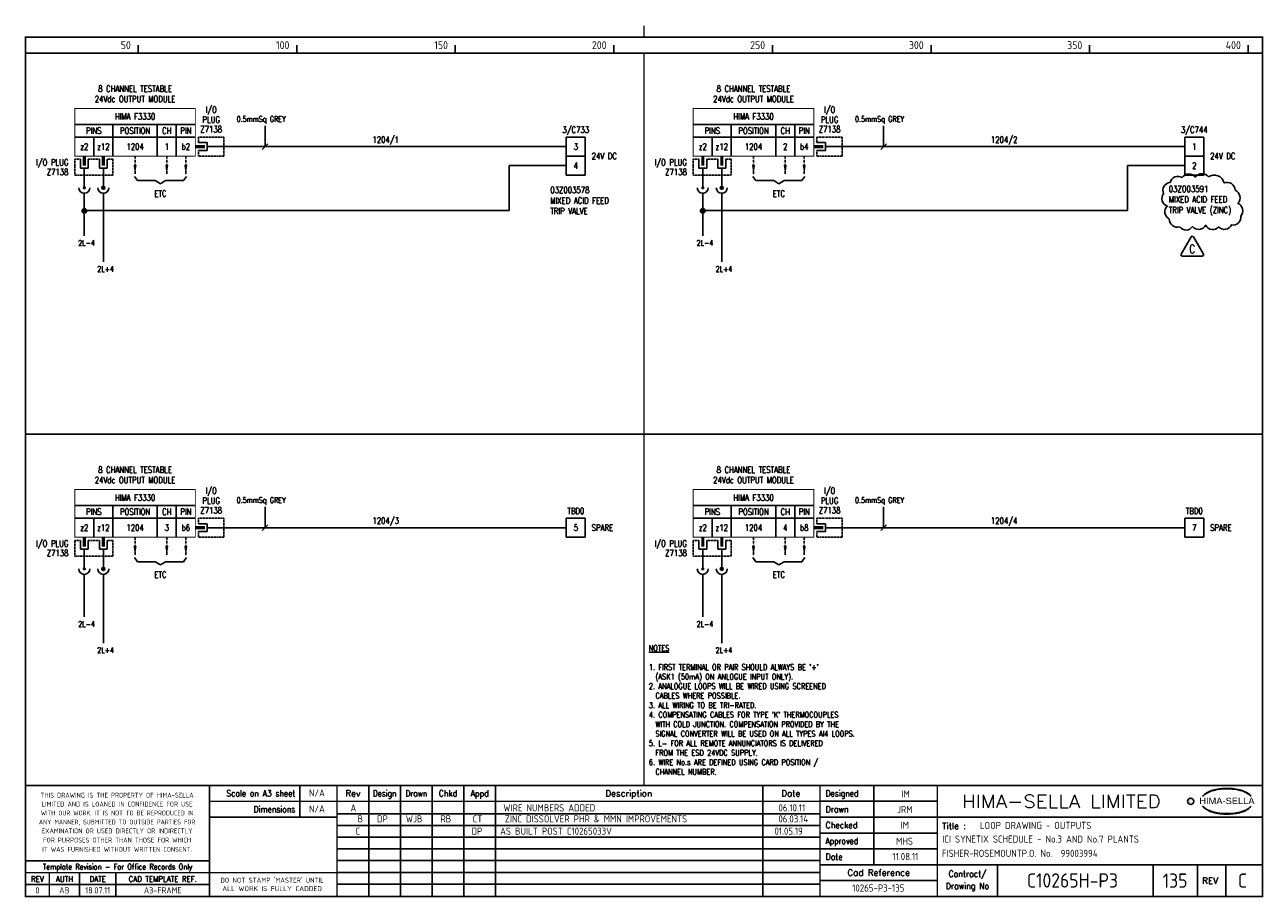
# Model space of a CAD drawing. Extents: x 14 to 405, y 0 to 275.
import ezdxf
from ezdxf.enums import TextEntityAlignment as Align

# ---------------------------------------------------------------- set-up
doc = ezdxf.new("R2010")
doc.units = 0
doc.header["$LTSCALE"] = 0.25
doc.header["$MEASUREMENT"] = 0
doc.linetypes.add('HIDDEN2', pattern=[4.7625, 3.175, -1.5875])
doc.layers.get('0').update_dxf_attribs({"color": 41, "linetype": 'CONTINUOUS'})
for name, color, linetype in [('00-DRG_FRAME', 12, 'CONTINUOUS'), ('01-DRAW', 7, 'CONTINUOUS'), ('02-TEXT', 2, 'CONTINUOUS'), ('051-TEXT', 2, 'CONTINUOUS'), ('117', 7, 'CONTINUOUS'), ('DIM', 3, 'CONTINUOUS'), ('LAB', 2, 'CONTINUOUS'), ('RACK', 2, 'CONTINUOUS'), ('SLOT', 2, 'CONTINUOUS'), ('SNA', 2, 'CONTINUOUS'), ('TEXT', 2, 'CONTINUOUS'), ('TPOL', 3, 'CONTINUOUS'), ('XR_FUNCTION', 2, 'CONTINUOUS'), ('XR_MAIN', 2, 'CONTINUOUS')]:
    doc.layers.add(name, color=color, linetype=linetype)
doc.styles.add('ARIAL', font='ARIAL.TTF', dxfattribs={"height": 2.5})
doc.styles.add('CROSSREF', font='romans.shx', dxfattribs={"width": 0.8, "height": 2})
doc.styles.add('FUNCTION', font='ROMANS.shx', dxfattribs={"width": 0.8, "height": 2.5})
doc.styles.add('ISO', font='iso.shx')
doc.styles.add('PINS', font='ROMANS.shx', dxfattribs={"width": 0.8, "height": 2.5})
doc.styles.add('RACK', font='ROMANS.shx', dxfattribs={"width": 0.8, "height": 2.5})
doc.styles.add('ROMAND', font='ROMAND')
doc.styles.add('romans', font='romans.shx', dxfattribs={"width": 0.8, "height": 2.5})
doc.styles.add('SLOT', font='romans.shx', dxfattribs={"width": 0.8, "height": 2})
doc.styles.add('SYMBOL', font='ROMANS.shx', dxfattribs={"width": 0.8, "height": 20})

# ---------------------------------------------------------------- blocks, each defined once
blk = doc.blocks.new('A3-REVA')
at = {"layer": '051-TEXT', "style": 'ISO'}
for tag, p in [('DESIGNED', (292.01, 31.7)), ('A', (117.73, 27.28)), ('DES', (127.73, 27.28)), ('DRN', (137.73, 27.28)), ('CHKD', (147.73, 27.28)), ('APPD', (157.73, 27.28)), ('DATE', (256, 27.28)), ('DRAWN', (291.72, 26.77)), ('CHECKED', (291.72, 21.89)), ('APPD', (291.65, 16.79)), ('DATE', (291.92, 11.96))]:
    blk.add_attdef(tag, text='', height=2.25, dxfattribs=at).set_placement(p, align=Align.CENTER)
blk.add_attdef('DESCRIPTION', (165.03, 27.28), '', height=2.25, dxfattribs=at)
blk = doc.blocks.new('A3-REVB')
at = {"layer": '051-TEXT', "style": 'ISO'}
for tag, p in [('A', (124.85, -20.36)), ('DES', (134.85, -20.36)), ('DRN', (144.85, -20.36)), ('CHKD', (154.85, -20.36)), ('APPD', (164.85, -20.36)), ('DATE', (263.12, -20.36))]:
    blk.add_attdef(tag, text='', height=2.25, dxfattribs=at).set_placement(p, align=Align.CENTER)
blk.add_attdef('DESCRIPTION', (172.15, -20.36), '', height=2.25, dxfattribs=at)
blk = doc.blocks.new('A3-TITLE')
at = {"layer": '051-TEXT', "style": 'ISO'}
blk.add_attdef('TITLE_1', (315.46, 21.78), '', height=2.25, dxfattribs=at)
for tag, p in [('DRGNO', (376.96, 3.24)), ('REV.', (398.2, 3.24))]:
    blk.add_attdef(tag, text='', height=4.5, dxfattribs=at).set_placement(p, align=Align.CENTER)
blk = doc.blocks.new('A3-CONTRACT')
at = {"layer": '051-TEXT', "color": 41, "style": 'ISO'}
for tag, height, p in [('SCALE', 2.25, (106.71, 31.82)), ('DIMS', 2.25, (106.71, 26.8)), ('CAD-REF', 2.25, (283.73, 1.84)), ('CONTRACT', 4.5, (344.94, 3.1))]:
    blk.add_attdef(tag, text='', height=height, dxfattribs=at).set_placement(p, align=Align.CENTER)
for tag, p in [('TITLE_2', (303.86, 17.28)), ('TITLE_3', (303.79, 12.78))]:
    blk.add_attdef(tag, p, '', height=2.25, dxfattribs=at)
blk = doc.blocks.new('DOT')
for radius in [0.75, 0.65, 0.55, 0.45, 0.35, 0.25, 0.15, 0.05]:
    blk.add_circle((0, 0), radius)
blk = doc.blocks.new('F3330-01')
for p, q in [((-38, 7), (0, 7)), ((-26, 7), (-26, -3)), ((-12, 7), (-12, -3)), ((-6, 7), (-6, -3)), ((-38, 3), (0, 3)), ((-32, 3), (-32, -3)), ((1, 1.25), (3.75, 1.25)), ((3.75, 1.25), (3.75, -1.25)), ((3.75, 0), (9, 0)), ((3.75, -1.25), (1, -1.25)), ((-36.25, -4), (-36.25, -6.75)), ((-36.25, -6.75), (-33.75, -6.75)), ((-35, -6.75), (-35, -9)), ((-33.75, -6.75), (-33.75, -4)), ((-30.25, -4), (-30.25, -6.75)), ((-30.25, -6.75), (-27.75, -6.75)), ((-29, -6.75), (-29, -9)), ((-27.75, -6.75), (-27.75, -4))]:
    blk.add_line(p, q)
at = {"const_width": 0.3}
blk.add_lwpolyline([(0, -3), (-38, -3), (-38, 12), (0, 12)], close=True, dxfattribs=at)
blk.add_lwpolyline([(3, 0, 1, 1, 0), (0, 0, 0.5, 0.5, 0)], format="xyseb")
at = {"color": 3, "linetype": 'HIDDEN2', "ltscale": 0.4}
for points in [[(1, 1.25), (1, 3), (9, 3), (9, -3), (1, -3), (1, -1.25)], [(-36.25, -4), (-38, -4), (-38, -9), (-26, -9), (-26, -4), (-27.75, -4)], [(-30.25, -4), (-33.75, -4)]]:
    blk.add_lwpolyline(points, dxfattribs=at)
at = {"const_width": 1}
for points in [[(-35, -6), (-35, -3)], [(-29, -6), (-29, -3)]]:
    blk.add_lwpolyline(points, dxfattribs=at)
at = {"layer": 'LAB', "style": 'PINS', "width": 0.8, "flags": 1}
blk.add_attdef('LAB1', text='', height=1.5, dxfattribs=at).set_placement((-41, -1), align=Align.RIGHT)
at = {"layer": 'RACK', "style": 'RACK', "width": 0.8}
blk.add_attdef('SLOT', text='', height=2, dxfattribs=at).set_placement((-19, 0), align=Align.MIDDLE)
at = {"layer": 'SLOT', "style": 'SLOT', "width": 0.8}
blk.add_attdef('ADD1', text='', height=2, dxfattribs=at).set_placement((-9, 0), align=Align.MIDDLE)
at = {"layer": 'SNA', "style": 'SYMBOL', "width": 0.8, "flags": 1}
blk.add_attdef('SNA', text='', height=1.5, dxfattribs=at).set_placement((-41, 5), align=Align.RIGHT)
at = {"layer": 'TEXT', "style": 'romans', "width": 0.8}
for s, p in [('24Vdc OUTPUT MODULE', (-19, 14)), ('8 CHANNEL TESTABLE', (-19, 17.25))]:
    blk.add_text(s, height=2, dxfattribs=at).set_placement(p, align=Align.CENTER)
for s, p in [('I/O', (5, 11.5)), ('HIMA F3330', (-19, 9.5)), ('PLUG', (5, 8.5)), ('PINS', (-32, 5)), ('POSITION', (-19, 5)), ('CH', (-9, 5)), ('PIN', (-3, 5)), ('Z7138', (5, 5.5)), ('z2', (-35, 0)), ('z12', (-29, 0)), ('b2', (-3, 0))]:
    blk.add_text(s, height=2, dxfattribs=at).set_placement(p, align=Align.MIDDLE)
for s, p in [('I/O PLUG', (-40, -5)), ('Z7138', (-40, -8))]:
    blk.add_text(s, height=2, dxfattribs=at).set_placement(p, align=Align.MIDDLE_RIGHT)
at = {"layer": 'TPOL', "color": 2, "style": 'PINS', "width": 0.8}
blk.add_attdef('CN1', text='', height=2, dxfattribs=at).set_placement((-3, 0), align=Align.MIDDLE)
at = {"layer": 'TPOL', "style": 'PINS', "width": 0.8, "flags": 1}
blk.add_attdef('CN2', text='', height=1, dxfattribs=at).set_placement((9, 0), align=Align.MIDDLE_RIGHT)
for tag, p in [('CN3', (-35, -9)), ('CN4', (-29, -9))]:
    blk.add_attdef(tag, text='', height=1, dxfattribs=at).set_placement(p, align=Align.BOTTOM_CENTER)
at = {"layer": 'XR_FUNCTION', "style": 'FUNCTION', "width": 0.8, "flags": 1}
blk.add_attdef('XR_FUNCTION', text='', height=1.5, dxfattribs=at).set_placement((-41, 7), align=Align.RIGHT)
at = {"layer": 'XR_MAIN', "style": 'CROSSREF', "width": 0.8, "flags": 1}
blk.add_attdef('XR_MAIN', text='', height=1.5, dxfattribs=at).set_placement((-41, 1), align=Align.RIGHT)
blk = doc.blocks.new('F3330-02')
for p, q in [((-38, 7), (0, 7)), ((-26, 7), (-26, -3)), ((-12, 7), (-12, -3)), ((-6, 7), (-6, -3)), ((-38, 3), (0, 3)), ((-32, 3), (-32, -3)), ((1, 1.25), (3.75, 1.25)), ((3.75, 1.25), (3.75, -1.25)), ((3.75, 0), (9, 0)), ((3.75, -1.25), (1, -1.25)), ((-36.25, -4), (-36.25, -6.75)), ((-36.25, -6.75), (-33.75, -6.75)), ((-35, -6.75), (-35, -9)), ((-33.75, -6.75), (-33.75, -4)), ((-30.25, -4), (-30.25, -6.75)), ((-30.25, -6.75), (-27.75, -6.75)), ((-29, -6.75), (-29, -9)), ((-27.75, -6.75), (-27.75, -4))]:
    blk.add_line(p, q)
at = {"const_width": 0.3}
blk.add_lwpolyline([(0, -3), (-38, -3), (-38, 12), (0, 12)], close=True, dxfattribs=at)
blk.add_lwpolyline([(3, 0, 1, 1, 0), (0, 0, 0.5, 0.5, 0)], format="xyseb")
at = {"color": 3, "linetype": 'HIDDEN2', "ltscale": 0.4}
for points in [[(1, 1.25), (1, 3), (9, 3), (9, -3), (1, -3), (1, -1.25)], [(-36.25, -4), (-38, -4), (-38, -9), (-26, -9), (-26, -4), (-27.75, -4)], [(-30.25, -4), (-33.75, -4)]]:
    blk.add_lwpolyline(points, dxfattribs=at)
at = {"const_width": 1}
for points in [[(-35, -6), (-35, -3)], [(-29, -6), (-29, -3)]]:
    blk.add_lwpolyline(points, dxfattribs=at)
at = {"layer": 'LAB', "style": 'PINS', "width": 0.8, "flags": 1}
blk.add_attdef('LAB1', text='', height=1.5, dxfattribs=at).set_placement((-41, -1), align=Align.RIGHT)
at = {"layer": 'RACK', "style": 'RACK', "width": 0.8}
blk.add_attdef('SLOT', text='', height=2, dxfattribs=at).set_placement((-19, 0), align=Align.MIDDLE)
at = {"layer": 'SLOT', "style": 'SLOT', "width": 0.8}
blk.add_attdef('ADD1', text='', height=2, dxfattribs=at).set_placement((-9, 0), align=Align.MIDDLE)
at = {"layer": 'SNA', "style": 'SYMBOL', "width": 0.8, "flags": 1}
blk.add_attdef('SNA', text='', height=1.5, dxfattribs=at).set_placement((-41, 5), align=Align.RIGHT)
at = {"layer": 'TEXT', "style": 'romans', "width": 0.8}
for s, p in [('24Vdc OUTPUT MODULE', (-19, 14)), ('8 CHANNEL TESTABLE', (-19, 17.25))]:
    blk.add_text(s, height=2, dxfattribs=at).set_placement(p, align=Align.CENTER)
for s, p in [('I/O', (5, 11.5)), ('HIMA F3330', (-19, 9.5)), ('PLUG', (5, 8.5)), ('PINS', (-32, 5)), ('POSITION', (-19, 5)), ('CH', (-9, 5)), ('PIN', (-3, 5)), ('Z7138', (5, 5.5)), ('z2', (-35, 0)), ('z12', (-29, 0)), ('b4', (-3, 0))]:
    blk.add_text(s, height=2, dxfattribs=at).set_placement(p, align=Align.MIDDLE)
for s, p in [('I/O PLUG', (-40, -5)), ('Z7138', (-40, -8))]:
    blk.add_text(s, height=2, dxfattribs=at).set_placement(p, align=Align.MIDDLE_RIGHT)
at = {"layer": 'TPOL', "color": 2, "style": 'PINS', "width": 0.8}
blk.add_attdef('CN1', text='', height=2, dxfattribs=at).set_placement((-3, 0), align=Align.MIDDLE)
at = {"layer": 'TPOL', "style": 'PINS', "width": 0.8, "flags": 1}
blk.add_attdef('CN2', text='', height=1, dxfattribs=at).set_placement((9, 0), align=Align.MIDDLE_RIGHT)
for tag, p in [('CN3', (-35, -9)), ('CN4', (-29, -9))]:
    blk.add_attdef(tag, text='', height=1, dxfattribs=at).set_placement(p, align=Align.BOTTOM_CENTER)
at = {"layer": 'XR_FUNCTION', "style": 'FUNCTION', "width": 0.8, "flags": 1}
blk.add_attdef('XR_FUNCTION', text='', height=1.5, dxfattribs=at).set_placement((-41, 7), align=Align.RIGHT)
at = {"layer": 'XR_MAIN', "style": 'CROSSREF', "width": 0.8, "flags": 1}
blk.add_attdef('XR_MAIN', text='', height=1.5, dxfattribs=at).set_placement((-41, 1), align=Align.RIGHT)
blk = doc.blocks.new('F3330-03')
for p, q in [((-38, 7), (0, 7)), ((-26, 7), (-26, -3)), ((-12, 7), (-12, -3)), ((-6, 7), (-6, -3)), ((-38, 3), (0, 3)), ((-32, 3), (-32, -3)), ((1, 1.25), (3.75, 1.25)), ((3.75, 1.25), (3.75, -1.25)), ((3.75, 0), (9, 0)), ((3.75, -1.25), (1, -1.25)), ((-36.25, -4), (-36.25, -6.75)), ((-36.25, -6.75), (-33.75, -6.75)), ((-35, -6.75), (-35, -9)), ((-33.75, -6.75), (-33.75, -4)), ((-30.25, -4), (-30.25, -6.75)), ((-30.25, -6.75), (-27.75, -6.75)), ((-29, -6.75), (-29, -9)), ((-27.75, -6.75), (-27.75, -4))]:
    blk.add_line(p, q)
at = {"const_width": 0.3}
blk.add_lwpolyline([(0, -3), (-38, -3), (-38, 12), (0, 12)], close=True, dxfattribs=at)
blk.add_lwpolyline([(3, 0, 1, 1, 0), (0, 0, 0.5, 0.5, 0)], format="xyseb")
at = {"color": 3, "linetype": 'HIDDEN2', "ltscale": 0.4}
for points in [[(1, 1.25), (1, 3), (9, 3), (9, -3), (1, -3), (1, -1.25)], [(-36.25, -4), (-38, -4), (-38, -9), (-26, -9), (-26, -4), (-27.75, -4)], [(-30.25, -4), (-33.75, -4)]]:
    blk.add_lwpolyline(points, dxfattribs=at)
at = {"const_width": 1}
for points in [[(-35, -6), (-35, -3)], [(-29, -6), (-29, -3)]]:
    blk.add_lwpolyline(points, dxfattribs=at)
at = {"layer": 'LAB', "style": 'PINS', "width": 0.8, "flags": 1}
blk.add_attdef('LAB1', text='', height=1.5, dxfattribs=at).set_placement((-41, -1), align=Align.RIGHT)
at = {"layer": 'RACK', "style": 'RACK', "width": 0.8}
blk.add_attdef('SLOT', text='', height=2, dxfattribs=at).set_placement((-19, 0), align=Align.MIDDLE)
at = {"layer": 'SLOT', "style": 'SLOT', "width": 0.8}
blk.add_attdef('ADD1', text='', height=2, dxfattribs=at).set_placement((-9, 0), align=Align.MIDDLE)
at = {"layer": 'SNA', "style": 'SYMBOL', "width": 0.8, "flags": 1}
blk.add_attdef('SNA', text='', height=1.5, dxfattribs=at).set_placement((-41, 5), align=Align.RIGHT)
at = {"layer": 'TEXT', "style": 'romans', "width": 0.8}
for s, p in [('24Vdc OUTPUT MODULE', (-19, 14)), ('8 CHANNEL TESTABLE', (-19, 17.25))]:
    blk.add_text(s, height=2, dxfattribs=at).set_placement(p, align=Align.CENTER)
for s, p in [('I/O', (5, 11.5)), ('HIMA F3330', (-19, 9.5)), ('PLUG', (5, 8.5)), ('PINS', (-32, 5)), ('POSITION', (-19, 5)), ('CH', (-9, 5)), ('PIN', (-3, 5)), ('Z7138', (5, 5.5)), ('z2', (-35, 0)), ('z12', (-29, 0)), ('b6', (-3, 0))]:
    blk.add_text(s, height=2, dxfattribs=at).set_placement(p, align=Align.MIDDLE)
for s, p in [('I/O PLUG', (-40, -5)), ('Z7138', (-40, -8))]:
    blk.add_text(s, height=2, dxfattribs=at).set_placement(p, align=Align.MIDDLE_RIGHT)
at = {"layer": 'TPOL', "color": 2, "style": 'PINS', "width": 0.8}
blk.add_attdef('CN1', text='', height=2, dxfattribs=at).set_placement((-3, 0), align=Align.MIDDLE)
at = {"layer": 'TPOL', "style": 'PINS', "width": 0.8, "flags": 1}
blk.add_attdef('CN2', text='', height=1, dxfattribs=at).set_placement((9, 0), align=Align.MIDDLE_RIGHT)
for tag, p in [('CN3', (-35, -9)), ('CN4', (-29, -9))]:
    blk.add_attdef(tag, text='', height=1, dxfattribs=at).set_placement(p, align=Align.BOTTOM_CENTER)
at = {"layer": 'XR_FUNCTION', "style": 'FUNCTION', "width": 0.8, "flags": 1}
blk.add_attdef('XR_FUNCTION', text='', height=1.5, dxfattribs=at).set_placement((-41, 7), align=Align.RIGHT)
at = {"layer": 'XR_MAIN', "style": 'CROSSREF', "width": 0.8, "flags": 1}
blk.add_attdef('XR_MAIN', text='', height=1.5, dxfattribs=at).set_placement((-41, 1), align=Align.RIGHT)
blk = doc.blocks.new('F3330-04')
for p, q in [((-38, 7), (0, 7)), ((-26, 7), (-26, -3)), ((-12, 7), (-12, -3)), ((-6, 7), (-6, -3)), ((-38, 3), (0, 3)), ((-32, 3), (-32, -3)), ((1, 1.25), (3.75, 1.25)), ((3.75, 1.25), (3.75, -1.25)), ((3.75, 0), (9, 0)), ((3.75, -1.25), (1, -1.25)), ((-36.25, -4), (-36.25, -6.75)), ((-36.25, -6.75), (-33.75, -6.75)), ((-35, -6.75), (-35, -9)), ((-33.75, -6.75), (-33.75, -4)), ((-30.25, -4), (-30.25, -6.75)), ((-30.25, -6.75), (-27.75, -6.75)), ((-29, -6.75), (-29, -9)), ((-27.75, -6.75), (-27.75, -4))]:
    blk.add_line(p, q)
at = {"const_width": 0.3}
blk.add_lwpolyline([(0, -3), (-38, -3), (-38, 12), (0, 12)], close=True, dxfattribs=at)
blk.add_lwpolyline([(3, 0, 1, 1, 0), (0, 0, 0.5, 0.5, 0)], format="xyseb")
at = {"color": 3, "linetype": 'HIDDEN2', "ltscale": 0.4}
for points in [[(1, 1.25), (1, 3), (9, 3), (9, -3), (1, -3), (1, -1.25)], [(-36.25, -4), (-38, -4), (-38, -9), (-26, -9), (-26, -4), (-27.75, -4)], [(-30.25, -4), (-33.75, -4)]]:
    blk.add_lwpolyline(points, dxfattribs=at)
at = {"const_width": 1}
for points in [[(-35, -6), (-35, -3)], [(-29, -6), (-29, -3)]]:
    blk.add_lwpolyline(points, dxfattribs=at)
at = {"layer": 'LAB', "style": 'PINS', "width": 0.8, "flags": 1}
blk.add_attdef('LAB1', text='', height=1.5, dxfattribs=at).set_placement((-41, -1), align=Align.RIGHT)
at = {"layer": 'RACK', "style": 'RACK', "width": 0.8}
blk.add_attdef('SLOT', text='', height=2, dxfattribs=at).set_placement((-19, 0), align=Align.MIDDLE)
at = {"layer": 'SLOT', "style": 'SLOT', "width": 0.8}
blk.add_attdef('ADD1', text='', height=2, dxfattribs=at).set_placement((-9, 0), align=Align.MIDDLE)
at = {"layer": 'SNA', "style": 'SYMBOL', "width": 0.8, "flags": 1}
blk.add_attdef('SNA', text='', height=1.5, dxfattribs=at).set_placement((-41, 5), align=Align.RIGHT)
at = {"layer": 'TEXT', "style": 'romans', "width": 0.8}
for s, p in [('24Vdc OUTPUT MODULE', (-19, 14)), ('8 CHANNEL TESTABLE', (-19, 17.25))]:
    blk.add_text(s, height=2, dxfattribs=at).set_placement(p, align=Align.CENTER)
for s, p in [('I/O', (5, 11.5)), ('HIMA F3330', (-19, 9.5)), ('PLUG', (5, 8.5)), ('PINS', (-32, 5)), ('POSITION', (-19, 5)), ('CH', (-9, 5)), ('PIN', (-3, 5)), ('Z7138', (5, 5.5)), ('z2', (-35, 0)), ('z12', (-29, 0)), ('b8', (-3, 0))]:
    blk.add_text(s, height=2, dxfattribs=at).set_placement(p, align=Align.MIDDLE)
for s, p in [('I/O PLUG', (-40, -5)), ('Z7138', (-40, -8))]:
    blk.add_text(s, height=2, dxfattribs=at).set_placement(p, align=Align.MIDDLE_RIGHT)
at = {"layer": 'TPOL', "color": 2, "style": 'PINS', "width": 0.8}
blk.add_attdef('CN1', text='', height=2, dxfattribs=at).set_placement((-3, 0), align=Align.MIDDLE)
at = {"layer": 'TPOL', "style": 'PINS', "width": 0.8, "flags": 1}
blk.add_attdef('CN2', text='', height=1, dxfattribs=at).set_placement((9, 0), align=Align.MIDDLE_RIGHT)
for tag, p in [('CN3', (-35, -9)), ('CN4', (-29, -9))]:
    blk.add_attdef(tag, text='', height=1, dxfattribs=at).set_placement(p, align=Align.BOTTOM_CENTER)
at = {"layer": 'XR_FUNCTION', "style": 'FUNCTION', "width": 0.8, "flags": 1}
blk.add_attdef('XR_FUNCTION', text='', height=1.5, dxfattribs=at).set_placement((-41, 7), align=Align.RIGHT)
at = {"layer": 'XR_MAIN', "style": 'CROSSREF', "width": 0.8, "flags": 1}
blk.add_attdef('XR_MAIN', text='', height=1.5, dxfattribs=at).set_placement((-41, 1), align=Align.RIGHT)
blk = doc.blocks.new('TRI-B')
at = {"layer": '01-DRAW'}
blk.add_lwpolyline([(381.98, 256.75), (378.86, 251.35, 0.57735), (379.25, 250.68), (385.48, 250.68, 0.57735), (385.87, 251.35), (382.76, 256.75, 0.57735)], format="xyb", close=True, dxfattribs=at)
at = {"layer": '02-TEXT', "color": 2, "style": 'romans', "width": 0.8}
blk.add_text('C', height=2.7, dxfattribs=at).set_placement((382.37, 252.93), align=Align.MIDDLE)

msp = doc.modelspace()

# ---------------------------------------------------------------- linework, layer by layer
at = {"layer": '00-DRG_FRAME'}
for p, q in [((50, 266.5), (50, 269)), ((100, 266.5), (100, 269)), ((150, 266.5), (150, 269)), ((200, 266.5), (200, 269)), ((250, 266.5), (250, 269)), ((300, 266.5), (300, 269)), ((350, 266.5), (350, 269)), ((400, 266.5), (400, 269)), ((101.01, 35.5), (101.01, 25.5)), ((122.7, 35.5), (122.7, 0.5)), ((132.7, 0.5), (132.7, 35.5)), ((142.7, 0.5), (142.7, 35.5)), ((152.7, 35.5), (152.7, 0.5)), ((162.7, 35.5), (162.7, 0.5)), ((247, 35.5), (247, 0.5)), ((282, 35.5), (282, 10.5)), ((265, 30.5), (302, 30.5)), ((265, 26.59), (112.7, 26.59)), ((302, 25.5), (265, 25.5)), ((265, 22.89), (112.7, 22.89)), ((265, 20.5), (302, 20.5)), ((265, 19.19), (112.7, 19.19)), ((265, 15.49), (112.7, 15.49)), ((265, 11.79), (112.7, 11.79)), ((302, 15.5), (265, 15.5)), ((265, 8.09), (112.7, 8.09)), ((321, 10.5), (321, 0.5)), ((370, 10.5), (370, 0.5)), ((384, 0.5), (384, 10.5)), ((393, 10.5), (393, 0.5)), ((72.5, 4.25), (14.5, 4.25)), ((265, 4.39), (112.7, 4.39)), ((302, 5.5), (265, 5.5))]:
    msp.add_line(p, q, dxfattribs=at)
at = {"layer": '00-DRG_FRAME', "const_width": 0.5}
for points in [[(209.5, 271.5), (209.5, 275.18)], [(209.5, 271.5), (209.5, 275.18)], [(14.5, 266.5), (404.5, 266.5)], [(209.5, 35.5), (209.5, 266.5)], [(14.5, 146.31), (404.5, 146.31)], [(404.5, 35.5), (14.5, 35.5)], [(72.5, 0.5), (72.5, 35.5)], [(112.7, 0.5), (112.7, 35.5)], [(265, 35.5), (265, 0.5)], [(302, 0.5), (302, 35.5)], [(265, 30.5), (72.5, 30.5)], [(112.7, 25.5), (72.5, 25.5)], [(404.5, 25.5), (302, 25.5)], [(14.5, 11.75), (72.5, 11.75)], [(14.5, 8), (72.5, 8)], [(22, 0.5), (22, 8)], [(31.5, 0.5), (31.5, 8)], [(43, 0.5), (43, 8)], [(112.7, 8), (72.5, 8)], [(265, 10.5), (404.5, 10.5)]]:
    msp.add_lwpolyline(points, dxfattribs=at)
msp.add_lwpolyline([(14.5, 0.5), (404.5, 0.5), (404.5, 271.5), (14.5, 271.5)], close=True, dxfattribs=at)
at = {"layer": '00-DRG_FRAME', "color": 3}
msp.add_circle((381.88, 30.5), 1, dxfattribs=at)
for centre, radius, start, end in [((390.6, 26.83), 7.24, 106.0532, 133.5024), ((390.88, 27.01), 7.3, 130.419, 136.057), ((390.11, 28.1), 5.98, 122.244, 131.6154), ((389.75, 28.78), 5.21, 111.8206, 122.8668), ((391.78, 24.7), 9.76, 107.5931, 113.9452), ((393.1, 18.5), 15.94, 89.2698, 106.3911), ((392.1, 23.52), 10.99, 96.0146, 107.3203), ((393.29, 16.31), 18.28, 92.8917, 97.3734), ((393.24, 18.86), 15.73, 89.7805, 93.1738), ((393.36, 18.86), 15.73, 86.8262, 90.2195), ((393.51, 18.5), 15.94, 73.6089, 90.7302), ((393.31, 16.31), 18.28, 82.6266, 87.1083), ((394.51, 23.52), 10.99, 72.6797, 83.9854), ((394.83, 24.7), 9.76, 66.0548, 72.4069), ((396, 26.83), 7.24, 46.4976, 73.9468), ((396.85, 28.78), 5.21, 57.1332, 68.1794), ((396.49, 28.1), 5.98, 48.3846, 57.756), ((395.73, 27.01), 7.3, 43.943, 49.581), ((390.88, 34.04), 7.3, 223.943, 229.581), ((390.6, 34.23), 7.24, 226.4976, 253.9468), ((390.11, 32.96), 5.98, 228.3846, 237.756), ((389.75, 32.28), 5.21, 237.1332, 248.1794), ((391.78, 36.36), 9.76, 246.0548, 252.4069), ((394.83, 36.36), 9.76, 287.5931, 293.9452), ((396, 34.23), 7.24, 286.0532, 313.5024), ((396.85, 32.28), 5.21, 291.8206, 302.8668), ((396.49, 32.96), 5.98, 302.244, 311.6154), ((395.73, 34.04), 7.3, 310.419, 316.057), ((393.1, 42.56), 15.94, 253.6089, 270.7302), ((392.1, 37.54), 10.99, 252.6797, 263.9854), ((393.29, 44.75), 18.28, 262.6266, 267.1083), ((393.24, 42.19), 15.73, 266.8262, 270.2195), ((393.51, 42.56), 15.94, 269.2698, 286.3911), ((393.36, 42.19), 15.73, 269.7805, 273.1738), ((393.31, 44.75), 18.28, 272.8917, 277.3734), ((394.51, 37.54), 10.99, 276.0146, 287.3203)]:
    msp.add_arc(centre, radius, start, end, dxfattribs=at)
at = {"layer": '01-DRAW'}
for p, q in [((185, 240), (191, 240)), ((185, 234), (185, 240)), ((191, 240), (191, 234)), ((380, 240), (386, 240)), ((380, 234), (380, 240)), ((386, 240), (386, 234)), ((77.03, 237), (185, 237)), ((272.03, 237), (380, 237)), ((185, 231), (167, 231)), ((185, 228), (185, 234)), ((191, 234), (185, 234)), ((191, 234), (191, 228)), ((380, 231), (362, 231)), ((380, 228), (380, 234)), ((386, 234), (380, 234)), ((386, 234), (386, 228)), ((33.03, 228), (33.03, 224)), ((39.03, 228), (39.03, 224)), ((48.83, 227.55), (49.8, 226.26)), ((65.23, 227.55), (64.26, 226.26)), ((189.32, 228), (185, 228)), ((185, 228), (191, 228)), ((228.03, 228), (228.03, 224)), ((234.03, 228), (234.03, 224)), ((243.83, 227.55), (244.8, 226.26)), ((260.23, 227.55), (259.26, 226.26)), ((384.32, 228), (380, 228)), ((380, 228), (386, 228)), ((49.8, 226.26), (55.41, 226.26)), ((55.41, 226.26), (57.03, 225.29)), ((58.65, 226.26), (57.03, 225.29)), ((58.65, 226.26), (64.26, 226.26)), ((244.8, 226.26), (250.41, 226.26)), ((250.41, 226.26), (252.03, 225.29)), ((253.65, 226.26), (252.03, 225.29)), ((253.65, 226.26), (259.26, 226.26)), ((33.03, 222.27), (33.03, 208.87)), ((39.03, 222.27), (39.03, 200.61)), ((39.03, 222.27), (39.03, 200.61)), ((228.03, 222.27), (228.03, 208.87)), ((234.03, 222.27), (234.03, 200.61)), ((234.03, 222.27), (234.03, 200.61)), ((185, 119.81), (191, 119.81)), ((185, 113.81), (185, 119.81)), ((191, 119.81), (191, 113.81)), ((380, 119.81), (386, 119.81)), ((380, 113.81), (380, 119.81)), ((386, 119.81), (386, 113.81)), ((77.03, 116.81), (185, 116.81)), ((191, 113.81), (185, 113.81)), ((272.03, 116.81), (380, 116.81)), ((386, 113.81), (380, 113.81)), ((33.03, 107.81), (33.03, 103.81)), ((39.03, 107.81), (39.03, 103.81)), ((48.83, 107.36), (49.8, 106.06)), ((49.8, 106.06), (55.41, 106.06)), ((55.41, 106.06), (57.03, 105.09)), ((58.65, 106.06), (57.03, 105.09)), ((58.65, 106.06), (64.26, 106.06)), ((65.23, 107.36), (64.26, 106.06)), ((228.03, 107.81), (228.03, 103.81)), ((234.03, 107.81), (234.03, 103.81)), ((243.83, 107.36), (244.8, 106.06)), ((244.8, 106.06), (250.41, 106.06)), ((250.41, 106.06), (252.03, 105.09)), ((253.65, 106.06), (252.03, 105.09)), ((253.65, 106.06), (259.26, 106.06)), ((260.23, 107.36), (259.26, 106.06)), ((33.03, 102.08), (33.03, 88.68)), ((39.03, 102.08), (39.03, 80.42)), ((39.03, 102.08), (39.03, 80.42)), ((228.03, 102.08), (228.03, 88.68)), ((234.03, 102.08), (234.03, 80.42)), ((234.03, 102.08), (234.03, 80.42))]:
    msp.add_line(p, q, dxfattribs=at)
at = {"layer": '01-DRAW', "linetype": 'HIDDEN2'}
for p, q in [((49.03, 234), (49.03, 228.17)), ((59.03, 234), (59.03, 228.17)), ((65.03, 234), (65.03, 228.17)), ((244.03, 234), (244.03, 228.17)), ((254.03, 234), (254.03, 228.17)), ((260.03, 234), (260.03, 228.17)), ((49.03, 113.81), (49.03, 107.98)), ((59.03, 113.81), (59.03, 107.98)), ((65.03, 113.81), (65.03, 107.98)), ((244.03, 113.81), (244.03, 107.98)), ((254.03, 113.81), (254.03, 107.98)), ((260.03, 113.81), (260.03, 107.98))]:
    msp.add_line(p, q, dxfattribs=at)
at = {"layer": '01-DRAW', "color": 6}
msp.add_lwpolyline([(387.46, 227.43, 0.520567), (383.34, 227.34, 0.520567), (383.34, 227.34, 0.520567), (379.17, 227.21, 0.520567), (379.17, 227.21, 0.520567), (375.37, 225.69, 0.520567), (375.37, 225.69, 0.520567), (373.35, 222.15, 0.520567), (373.35, 222.15, 0.520567), (374.49, 218.23, 0.520567), (374.49, 218.23, 0.520567), (375.12, 214.19, 0.520567), (375.12, 214.19, 0.520567), (378.41, 211.66, 0.520567), (378.41, 211.66, 0.520567), (382.46, 211.79, 0.520567), (382.46, 211.79, 0.520567), (386.63, 212.17, 0.520567), (386.63, 212.17, 0.520567), (390.68, 211.66, 0.520567), (390.68, 211.66, 0.520567), (394.73, 212.29, 0.520567), (394.73, 212.29, 0.520567), (397.64, 215.07, 0.520567), (397.64, 215.07, 0.520567), (396.75, 219.12, 0.520567), (396.75, 219.12, 0.520567), (395.86, 223.29, 0.520567), (395.86, 223.29, 0.520567), (392.45, 225.57, 0.520567), (392.45, 225.57, 0.520567)], format="xyb", close=True, dxfattribs=at)
at = {"layer": '01-DRAW', "const_width": 0.5}
for points in [[(32.78, 224, 1), (33.28, 224, 1)], [(38.78, 224, 1), (39.28, 224, 1)], [(227.78, 224, 1), (228.28, 224, 1)], [(233.78, 224, 1), (234.28, 224, 1)], [(32.78, 103.81, 1), (33.28, 103.81, 1)], [(38.78, 103.81, 1), (39.28, 103.81, 1)], [(227.78, 103.81, 1), (228.28, 103.81, 1)], [(233.78, 103.81, 1), (234.28, 103.81, 1)]]:
    msp.add_lwpolyline(points, format="xyb", close=True, dxfattribs=at)
at = {"layer": '01-DRAW'}
for centre, radius in [((39.03, 224), 0.475), ((39.03, 224), 0.389), ((39.03, 224), 0.302), ((39.03, 224), 0.216), ((39.03, 224), 0.13), ((39.03, 224), 0.0432), ((234.03, 224), 0.475), ((234.03, 224), 0.389), ((234.03, 224), 0.302), ((234.03, 224), 0.216), ((234.03, 224), 0.13), ((234.03, 224), 0.0432), ((39.03, 103.81), 0.475), ((39.03, 103.81), 0.389), ((39.03, 103.81), 0.302), ((39.03, 103.81), 0.216), ((39.03, 103.81), 0.13), ((39.03, 103.81), 0.0432), ((234.03, 103.81), 0.475), ((234.03, 103.81), 0.389), ((234.03, 103.81), 0.302), ((234.03, 103.81), 0.216), ((234.03, 103.81), 0.13), ((234.03, 103.81), 0.0432)]:
    msp.add_circle(centre, radius, dxfattribs=at)
for centre in [(33.03, 224), (39.03, 224), (39.03, 224), (228.03, 224), (234.03, 224), (234.03, 224), (33.03, 103.81), (39.03, 103.81), (39.03, 103.81), (228.03, 103.81), (234.03, 103.81), (234.03, 103.81)]:
    msp.add_arc(centre, 1.73, 180, 0, dxfattribs=at)
for points in [[(49.53, 231.19), (48.53, 231.19), (49.03, 228.17)], [(59.53, 231.19), (58.53, 231.19), (59.03, 228.17)], [(65.53, 231.19), (64.53, 231.19), (65.03, 228.17)], [(244.53, 231.19), (243.53, 231.19), (244.03, 228.17)], [(254.53, 231.19), (253.53, 231.19), (254.03, 228.17)], [(260.53, 231.19), (259.53, 231.19), (260.03, 228.17)], [(49.53, 111), (48.53, 111), (49.03, 107.98)], [(59.53, 111), (58.53, 111), (59.03, 107.98)], [(65.53, 111), (64.53, 111), (65.03, 107.98)], [(244.53, 111), (243.53, 111), (244.03, 107.98)], [(254.53, 111), (253.53, 111), (254.03, 107.98)], [(260.53, 111), (259.53, 111), (260.03, 107.98)]]:
    msp.add_solid(points, dxfattribs=at)
at = {"layer": '117'}
for p, q in [((167, 216.82), (167, 231)), ((362, 216.82), (362, 231)), ((33.03, 216.82), (167, 216.82)), ((228.03, 216.82), (362, 216.82))]:
    msp.add_line(p, q, dxfattribs=at)
at = {"layer": 'DIM'}
for p, q in [((90.04, 237), (90.04, 243.54)), ((285.04, 237), (285.04, 243.54)), ((89.14, 236.1), (90.94, 237.9)), ((284.14, 236.1), (285.94, 237.9)), ((90.04, 116.81), (90.04, 123.35)), ((285.04, 116.81), (285.04, 123.35)), ((89.14, 115.91), (90.94, 117.71)), ((284.14, 115.91), (285.94, 117.71))]:
    msp.add_line(p, q, dxfattribs=at)

# ---------------------------------------------------------------- block references
at = {"layer": '00-DRG_FRAME'}
for name, p, values in [('A3-CONTRACT', (-0.35, 0.19), {'TITLE_2': 'ICI SYNETIX SCHEDULE - No.3 AND No.7 PLANTS', 'TITLE_3': 'FISHER-ROSEMOUNTP.O. No.  99003994', 'CAD-REF': '10265-P3-135', 'CONTRACT': 'C10265H-P3', 'SCALE': 'N/A', 'DIMS': 'N/A'}), ('A3-REVB', (-7, 47.68), {'A': 'A', 'DESCRIPTION': 'WIRE NUMBERS ADDED', 'DATE': '06.10.11'}), ('A3-TITLE', (0, 0), {'TITLE_1': 'LOOP DRAWING - OUTPUTS', 'DRGNO': '135', 'REV.': 'C'})]:
    msp.add_blockref(name, p, dxfattribs=at).add_auto_attribs(values)
ref = msp.add_blockref('A3-REVA', (0, 0), dxfattribs=at)
ref.add_attrib('DESIGNED', 'IM', dxfattribs={"layer": '051-TEXT', "height": 2.25, "style": 'ISO'}).set_placement((292.01, 31.7), align=Align.CENTER)
ref.add_attrib('DRAWN', 'JRM', dxfattribs={"layer": '051-TEXT', "height": 2.25, "style": 'ISO'}).set_placement((291.72, 26.77), align=Align.CENTER)
ref.add_attrib('CHECKED', 'IM', dxfattribs={"layer": '051-TEXT', "height": 2.25, "style": 'ISO'}).set_placement((291.72, 21.89), align=Align.CENTER)
ref.add_attrib('APPD', 'MHS', dxfattribs={"layer": '051-TEXT', "height": 2.25, "style": 'ISO'}).set_placement((291.65, 16.79), align=Align.CENTER)
ref.add_attrib('DATE', '11.08.11', dxfattribs={"layer": '051-TEXT', "height": 2.25, "style": 'ISO'}).set_placement((291.92, 11.96), align=Align.CENTER)
ref = msp.add_blockref('A3-REVB', (-7.84, 44.2), dxfattribs=at)
ref.add_attrib('A', ' B', dxfattribs={"layer": '051-TEXT', "height": 2.25, "style": 'ISO'}).set_placement((119.4, 23.84), align=Align.CENTER)
ref.add_attrib('DES', 'DP', dxfattribs={"layer": '051-TEXT', "height": 2.25, "style": 'ISO'}).set_placement((127.01, 23.84), align=Align.CENTER)
ref.add_attrib('DRN', 'WJB', dxfattribs={"layer": '051-TEXT', "height": 2.25, "style": 'ISO'}).set_placement((137.01, 23.84), align=Align.CENTER)
ref.add_attrib('CHKD', 'RB', dxfattribs={"layer": '051-TEXT', "height": 2.25, "style": 'ISO'}).set_placement((147.01, 23.84), align=Align.CENTER)
ref.add_attrib('APPD', 'CT', dxfattribs={"layer": '051-TEXT', "height": 2.25, "style": 'ISO'}).set_placement((157.01, 23.84), align=Align.CENTER)
ref.add_attrib('DESCRIPTION', ' ZINC DISSOLVER PHR & MMN IMPROVEMENTS', (164.31, 23.84), dxfattribs={"layer": '051-TEXT', "height": 2.25, "style": 'ISO'})
ref.add_attrib('DATE', '  06.03.14', dxfattribs={"layer": '051-TEXT', "height": 2.25, "style": 'ISO'}).set_placement((255.28, 23.84), align=Align.CENTER)
ref = msp.add_blockref('A3-REVB', (-8.01, 40.33), dxfattribs=at)
ref.add_attrib('A', 'C', dxfattribs={"layer": '051-TEXT', "height": 2.25, "style": 'ISO'}).set_placement((119.23, 19.97), align=Align.CENTER)
ref.add_attrib('APPD', 'DP', dxfattribs={"layer": '051-TEXT', "height": 2.25, "style": 'ISO'}).set_placement((156.84, 19.97), align=Align.CENTER)
ref.add_attrib('DESCRIPTION', 'AS BUILT POST C10265033V', (164.14, 19.97), dxfattribs={"layer": '051-TEXT', "height": 2.25, "style": 'ISO'})
ref.add_attrib('DATE', '01.05.19', dxfattribs={"layer": '051-TEXT', "height": 2.25, "style": 'ISO'}).set_placement((255.11, 19.97), align=Align.CENTER)
at = {"layer": '01-DRAW'}
for name, p, values in [('F3330-01', (68.03, 237), {'CN1': 'b2', 'SLOT': '1204', 'ADD1': '1'}), ('F3330-02', (263.03, 237), {'CN1': 'b4', 'SLOT': '1204', 'ADD1': '2'}), ('F3330-03', (68.03, 116.81), {'CN1': 'b6', 'SLOT': '1204', 'ADD1': '3'}), ('F3330-04', (263.03, 116.81), {'CN1': 'b8', 'SLOT': '1204', 'ADD1': '4'})]:
    msp.add_blockref(name, p, dxfattribs=at).add_auto_attribs(values)
msp.add_blockref('TRI-B', (0, -48.23), dxfattribs=at)
at = {"layer": '117', "linetype": 'HIDDEN2', "xscale": 0.9600000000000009, "yscale": 0.9600000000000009, "zscale": 0.9600000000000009}
for p in [(33.03, 216.77), (228.03, 216.77)]:
    msp.add_blockref('DOT', p, dxfattribs=at)

# ---------------------------------------------------------------- texts
at = {"layer": '00-DRG_FRAME', "style": 'ISO'}
for s, p in [('50', (47.69, 267.75)), ('100', (97.69, 267.75)), ('150', (147.69, 267.75)), ('200', (197.69, 267.75)), ('250', (247.69, 267.75)), ('300', (297.69, 267.75)), ('350', (347.69, 267.75)), ('400', (397.69, 267.75))]:
    msp.add_text(s, height=2.5, dxfattribs=at).set_placement(p, align=Align.RIGHT)
at = {"layer": '00-DRG_FRAME', "color": 3, "style": 'ISO'}
for s, width, p in [('THIS DRAWING IS THE PROPERTY OF HIMA-SELLA', 0.9, (43.36, 32.44)), ("DO NOT STAMP 'MASTER' UNTIL", 0.95, (92.25, 5.79))]:
    msp.add_text(s, height=1.53, dxfattribs=dict(at, width=width)).set_placement(p, align=Align.MIDDLE)
at = {"layer": '00-DRG_FRAME', "color": 4, "style": 'ROMAND', "width": 0.87}
for s, p in [('Scale on A3 sheet', (99.54, 32)), ('Dimensions', (99.54, 27.01))]:
    msp.add_text(s, height=2, dxfattribs=at).set_placement(p, align=Align.RIGHT)
at = {"layer": '00-DRG_FRAME', "color": 4, "style": 'ROMAND'}
for s, p in [('Rev', (117.7, 32)), ('Description', (204.69, 32)), ('Date', (255.79, 32))]:
    msp.add_text(s, height=2, dxfattribs=at).set_placement(p, align=Align.CENTER)
for s, width, p in [('Design', 0.85, (127.7, 32)), ('Drawn', 0.85, (137.7, 32)), ('Chkd', 0.9, (147.7, 32)), ('Appd', 0.9, (157.7, 32))]:
    msp.add_text(s, height=2, dxfattribs=dict(at, width=width)).set_placement(p, align=Align.CENTER)
for s, width, p in [('Designed', 0.87, (266.75, 32)), ('Drawn', 0.9, (266.75, 27)), ('Checked', 0.9, (266.75, 22)), ('Approved', 0.85, (266.75, 17)), ('Date', 0.9, (266.75, 12))]:
    msp.add_text(s, height=2, dxfattribs=dict(at, width=width)).set_placement(p)
at = {"layer": '00-DRG_FRAME', "style": 'ROMAND', "width": 1.15}
msp.add_text('HIMA-SELLA LIMITED', height=4, dxfattribs=at).set_placement((341.1, 30.5), align=Align.MIDDLE)
at = {"layer": '00-DRG_FRAME', "style": 'ARIAL', "width": 1.05}
msp.add_text('HIMA-SELLA', height=2, dxfattribs=at).set_placement((393.3, 29.63), align=Align.CENTER)
at = {"layer": '00-DRG_FRAME', "color": 3, "style": 'ISO'}
for s, width, p in [('LIMITED AND IS LOANED IN CONFIDENCE FOR USE', 0.9, (43.36, 29.62)), ('WITH OUR WORK. IT IS NOT TO BE REPRODUCED IN', 0.87, (43.36, 26.81)), ('ANY MANNER, SUBMITTED TO OUTSIDE PARTIES FOR', 0.87, (43.36, 23.99)), ('EXAMINATION OR USED DIRECTLY OR INDIRECTLY', 0.9, (43.36, 21.18)), ('IT WAS FURNISHED WITHOUT WRITTEN CONSENT.', 0.9, (43.36, 15.35)), ('FOR PURPOSES OTHER THAN THOSE FOR WHICH', 0.9, (43.36, 18.27))]:
    msp.add_text(s, height=1.53, dxfattribs=dict(at, width=width)).set_placement(p, align=Align.MIDDLE_CENTER)
at = {"layer": '00-DRG_FRAME', "color": 3, "style": 'ISO', "width": 0.9}
msp.add_text('C', height=1, dxfattribs=at).set_placement((381.84, 30), align=Align.CENTER)
at = {"layer": '00-DRG_FRAME', "color": 4, "style": 'ROMAND'}
msp.add_text('Title :', height=2, dxfattribs=at).set_placement((303.5, 21.75))
for s, height, width, p in [('Template Revision - For Office Records Only', 1.8, 0.85, (43.5, 9.62)), ('Contract/', 2, 0.9, (311.5, 7.5)), ('REV', 1.8, 0.9, (18.25, 6)), ('AUTH', 1.8, 0.9, (26.75, 6)), ('DATE', 1.8, 0.9, (37.25, 6)), ('CAD TEMPLATE REF.', 1.8, 0.9, (57.75, 6)), ('Drawing No', 2, 0.9, (311.5, 3.5))]:
    msp.add_text(s, height=height, dxfattribs=dict(at, width=width)).set_placement(p, align=Align.MIDDLE)
for s, p in [('Cad Reference', (283.5, 8)), ('REV', (388, 5.5))]:
    msp.add_text(s, height=2, dxfattribs=at).set_placement(p, align=Align.MIDDLE)
at = {"layer": '00-DRG_FRAME', "color": 41, "style": 'ISO'}
for s, p in [('0', (18.25, 1.45)), ('AB', (26.75, 1.45)), ('18.07.11', (37.25, 1.45)), ('A3-FRAME', (57.75, 1.45))]:
    msp.add_text(s, height=2, dxfattribs=at).set_placement(p, align=Align.CENTER)
at = {"layer": '00-DRG_FRAME', "color": 3, "style": 'ISO'}
msp.add_text('ALL WORK IS FULLY CADDED', height=1.53, dxfattribs=at).set_placement((92.25, 2.98), align=Align.MIDDLE_CENTER)
at = {"layer": '01-DRAW', "color": 2, "style": 'romans', "width": 0.8}
for p in [(57.03, 221.19), (252.03, 221.19), (57.03, 101), (252.03, 101)]:
    msp.add_text('ETC', height=2, dxfattribs=at).set_placement(p, align=Align.CENTER)
at = {"layer": '01-DRAW', "style": 'romans', "width": 0.8}
for s, p in [('2L-4', (31.09, 205.76)), ('2L-4', (226.09, 205.76)), ('2L+4', (37.09, 197.5)), ('2L+4', (232.09, 197.5)), ('2L-4', (31.09, 85.56)), ('2L-4', (226.09, 85.56)), ('2L+4', (37.09, 77.31)), ('2L+4', (232.09, 77.31))]:
    msp.add_text(s, height=1.75, dxfattribs=at).set_placement(p)
at = {"layer": '01-DRAW', "char_height": 2, "attachment_point": 5, "style": 'romans'}
for s, insert in [('3', (188, 237)), ('1', (383, 237)), ('4', (188, 231)), ('2', (383, 231)), ('5', (188, 116.81)), ('7', (383, 116.81))]:
    msp.add_mtext_dynamic_manual_height_columns(s, width=6, gutter_width=12.5, heights=[5.95], dxfattribs=dict(at, insert=insert))
at = {"layer": '01-DRAW', "insert": (211.02, 79.72), "char_height": 1.8, "width": 80.9791, "attachment_point": 1, "style": 'romans'}
msp.add_mtext("{\\LNOTES\\P\\P}1. FIRST TERMINAL OR PAIR SHOULD ALWAYS BE '+'\\P  (ASK1 (50mA) ON ANLOGUE INPUT ONLY).\\P2. ANALOGUE LOOPS WILL BE WIRED USING SCREENED\\P  CABLES WHERE POSSIBLE.\\P3. ALL WIRING TO BE TRI-RATED.\\P4. COMPENSATING CABLES FOR TYPE 'K' THERMOCOUPLES \\P  WITH COLD JUNCTION. COMPENSATION PROVIDED BY THE\\P  SIGNAL CONVERTER WILL BE USED ON ALL TYPES AI4 LOOPS.\\P5. L- FOR ALL REMOTE ANNUNCIATORS IS DELIVERED \\P  FROM THE ESD 24VDC SUPPLY.\\P6. WIRE No.s ARE DEFINED USING CARD POSITION /\\P  CHANNEL NUMBER.          ", dxfattribs=at)
at = {"layer": '051-TEXT', "style": 'romans', "width": 0.8}
for s, p in [('3/C733', (188, 241.3)), ('3/C744', (383, 241.3)), ('1204/1', (128.05, 238.19)), ('1204/2', (323.05, 238.19)), ('TBD0', (188, 121.11)), ('TBD0', (383, 121.11)), ('1204/3', (128.05, 118)), ('1204/4', (323.05, 118))]:
    msp.add_text(s, height=2, dxfattribs=at).set_placement(p, align=Align.CENTER)
at = {"layer": 'DIM', "style": 'romans', "width": 0.8}
for p in [(88.77, 244.81), (283.77, 244.81), (88.77, 124.61), (283.77, 124.61)]:
    msp.add_text('0.5mmSq GREY', height=1.75, dxfattribs=at).set_placement(p, align=Align.CENTER)
at = {"layer": 'TEXT', "char_height": 2, "attachment_point": 4, "style": 'romans'}
for s, insert, width in [('24V DC', (193, 234), 47.7416), ('24V DC', (388, 234), 47.7416), ('03Z003578\\PMIXED ACID FEED\\PTRIP VALVE', (179.96, 220), 23.24), ('{03ZO03591\\PMIXED ACID FEED\\PTRIP VALVE (ZINC)}', (374.96, 220), 23.24), ('SPARE', (193, 116.81), 47.7416), ('SPARE', (388, 116.81), 47.7416)]:
    msp.add_mtext(s, dxfattribs=dict(at, insert=insert, width=width))

doc.saveas('drawing.dxf')
